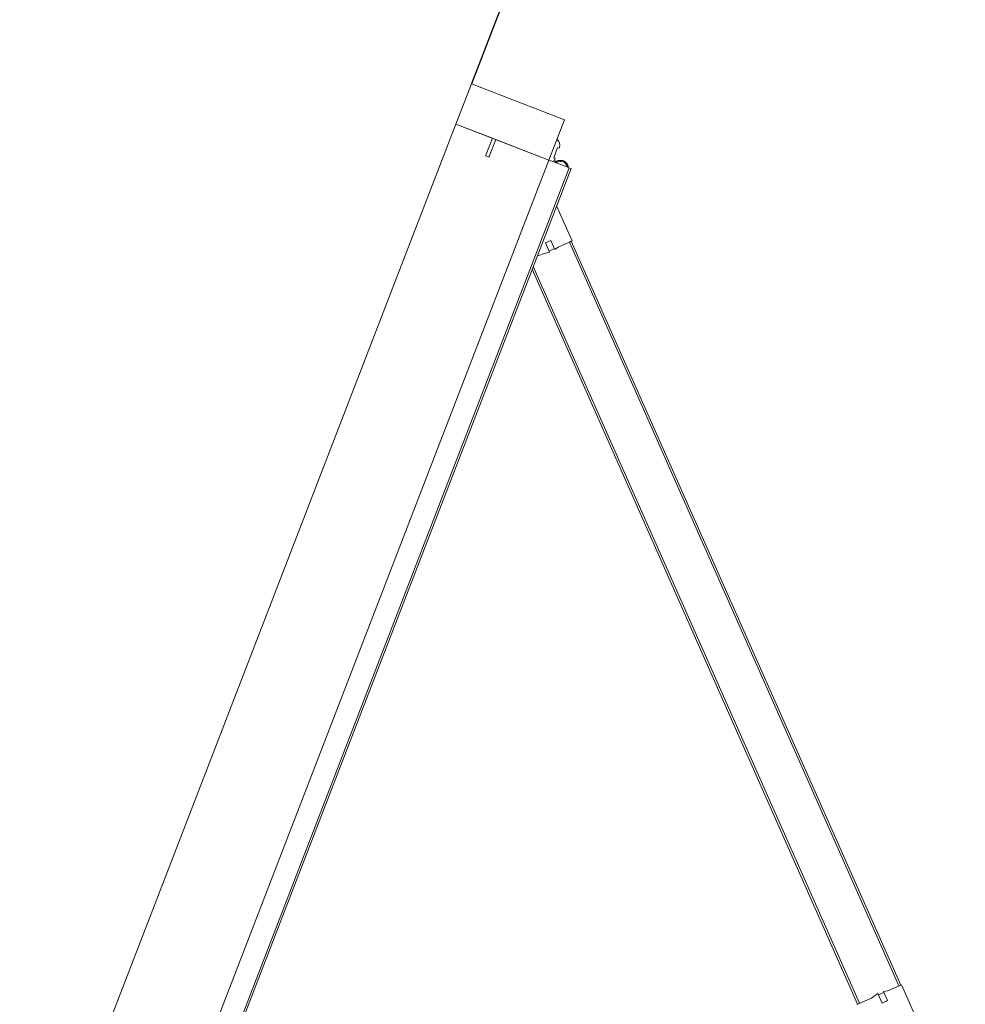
# Model space of a CAD drawing. Header units: millimetres. Extents: x 1512 to 2105, y 794 to 1149.
# Tile 57 of 256: x 1716.478 to 1717.442, y 867.901 to 868.905. Entities that reach past the tile are written whole.
import ezdxf

# ---------------------------------------------------------------- set-up
doc = ezdxf.new("R2010")
doc.units = ezdxf.units.MM
doc.layers.add('A-DOOR', color=31, linetype='Continuous', lineweight=9)
doc.layers.add('A-WALL', color=113, linetype='Continuous', lineweight=9)

# ---------------------------------------------------------------- blocks, each defined once
blk = doc.blocks.new('5-panel_Bi-fold_external_door_10806 - Type 1-V8-اول')
at = {"layer": 'A-DOOR'}
for p, q in [((-1.6227, 0.7434), (-1.6764, 0.6897)), ((-1.6757, 0.689), (-2.262, 0.1027)), ((-1.6743, 0.6876), (-2.2606, 0.1012)), ((-1.6764, 0.6897), (-1.6652, 0.6785)), ((-1.6757, 0.689), (-1.6743, 0.6876)), ((-1.6652, 0.6785), (-1.6632, 0.675)), ((-1.6632, 0.675), (-1.6561, 0.6821)), ((-1.6624, 0.6757), (-1.6582, 0.6715)), ((-1.6518, 0.6779), (-1.6592, 0.6705)), ((-1.6561, 0.6821), (-1.6518, 0.6779)), ((-1.6592, 0.6705), (-1.6526, 0.6659)), ((-1.6526, 0.6659), (-1.641, 0.6543)), ((-1.6432, 0.6565), (-2.2239, 0.0757)), ((-1.6417, 0.655), (-2.2211, 0.0757)), ((-1.6432, 0.6565), (-1.6417, 0.655)), ((-2.2627, 0.1034), (-2.2904, 0.0757)), ((-2.2516, 0.0922), (-2.2627, 0.1034)), ((-2.2606, 0.1012), (-2.262, 0.1027)), ((-2.248, 0.0901), (-2.2516, 0.0922)), ((-2.2551, 0.083), (-2.248, 0.0901)), ((-2.2509, 0.0788), (-2.2551, 0.083)), ((-2.2435, 0.0861), (-2.2509, 0.0788)), ((-2.2445, 0.0851), (-2.2488, 0.0894)), ((-2.2389, 0.0796), (-2.2435, 0.0861)), ((2.581, 0.0759), (-2.331, 0.0759)), ((-2.331, 0.0755), (-2.331, 0.0759)), ((-2.331, 0.0743), (-2.331, 0.0755)), ((-2.331, 0.0737), (-2.331, 0.0743)), ((2.581, 0.0737), (-2.331, 0.0737)), ((-2.331, 0.0693), (-2.331, 0.0737)), ((-2.2351, 0.0757), (-2.2389, 0.0796)), ((-2.331, 0.0538), (-2.331, 0.0693)), ((-2.331, 0.0516), (-2.375, 0.0516)), ((-2.375, 0.0516), (-2.375, -0.05)), ((-2.3461, 0.0569), (-2.3469, 0.0569)), ((-2.3461, 0.0569), (-2.3469, 0.0569)), ((-2.3461, 0.0553), (-2.3461, 0.0569)), ((-2.3461, 0.0553), (-2.3461, 0.0569)), ((-2.335, 0.0553), (-2.3461, 0.0553)), ((-2.331, 0.0569), (-2.335, 0.0569)), ((-2.335, 0.0569), (-2.335, 0.0553)), ((-2.3325, 0.0594), (-2.3325, 0.0569)), ((-2.3325, 0.0594), (-2.3325, 0.0569)), ((-2.3325, 0.0594), (-2.3325, 0.0569)), ((-2.3325, 0.0594), (-2.3325, 0.0569)), ((-2.331, 0.0516), (-2.331, 0.0538)), ((-2.331, -0.05), (-2.331, 0.0516)), ((-2.331, 0.0516), (2.581, 0.0516)), ((-2.331, -0.0065), (-2.331, 0.0516)), ((-2.3125, -0.0065), (-2.331, -0.0065)), ((-2.312, -0.0097), (-2.312, -0.007)), ((-2.331, -0.05), (-2.331, -0.0102)), ((-2.331, -0.0102), (-2.3125, -0.0102)), ((-2.375, -0.05), (-2.331, -0.05)), ((-2.331, -0.05), (2.581, -0.05))]:
    blk.add_line(p, q, dxfattribs=at)
at = {"layer": 'A-DOOR', "flags": 128}
blk.add_lwpolyline([(-2.3312, 0.0727), (-2.3315, 0.0725), (-2.3317, 0.0724), (-2.332, 0.0722), (-2.3323, 0.072), (-2.3325, 0.0718), (-2.3328, 0.0716), (-2.333, 0.0714), (-2.3332, 0.0712), (-2.3335, 0.0709), (-2.3337, 0.0707), (-2.3339, 0.0704), (-2.3341, 0.0702), (-2.3342, 0.0699), (-2.3344, 0.0696), (-2.3346, 0.0694), (-2.3347, 0.0691), (-2.3348, 0.0688), (-2.335, 0.0685), (-2.3351, 0.0682), (-2.3352, 0.0679), (-2.3352, 0.0676), (-2.3353, 0.0673), (-2.3354, 0.067), (-2.3354, 0.0666), (-2.3355, 0.0663), (-2.3355, 0.066), (-2.3355, 0.0657), (-2.3355, 0.0654), (-2.3355, 0.065), (-2.3355, 0.0647), (-2.3354, 0.0644), (-2.3354, 0.0641), (-2.3353, 0.0638), (-2.3352, 0.0635), (-2.3351, 0.0632), (-2.335, 0.0629), (-2.3349, 0.0626), (-2.3348, 0.0623), (-2.3346, 0.062), (-2.3345, 0.0617), (-2.3343, 0.0614), (-2.3342, 0.0612), (-2.334, 0.0609), (-2.3338, 0.0606), (-2.3336, 0.0604), (-2.3334, 0.0602), (-2.3331, 0.0599), (-2.3329, 0.0597), (-2.3327, 0.0595), (-2.3324, 0.0593), (-2.3322, 0.0591), (-2.3319, 0.0589), (-2.3316, 0.0587), (-2.3313, 0.0586), (-2.3311, 0.0584)], dxfattribs=at)
blk.add_lwpolyline([(-2.3312, 0.0727), (-2.3315, 0.0725), (-2.3317, 0.0724), (-2.332, 0.0722), (-2.3323, 0.072), (-2.3325, 0.0718), (-2.3328, 0.0716), (-2.333, 0.0714), (-2.3332, 0.0712), (-2.3335, 0.0709), (-2.3337, 0.0707), (-2.3339, 0.0704), (-2.3341, 0.0702), (-2.3342, 0.0699), (-2.3344, 0.0696), (-2.3346, 0.0694), (-2.3347, 0.0691), (-2.3348, 0.0688), (-2.335, 0.0685), (-2.3351, 0.0682), (-2.3352, 0.0679), (-2.3352, 0.0676), (-2.3353, 0.0673), (-2.3354, 0.067), (-2.3354, 0.0666), (-2.3355, 0.0663), (-2.3355, 0.066), (-2.3355, 0.0657), (-2.3355, 0.0654), (-2.3355, 0.065), (-2.3355, 0.0647), (-2.3354, 0.0644), (-2.3354, 0.0641), (-2.3353, 0.0638), (-2.3352, 0.0635), (-2.3351, 0.0632), (-2.335, 0.0629), (-2.3349, 0.0626), (-2.3348, 0.0623), (-2.3346, 0.062), (-2.3345, 0.0617), (-2.3343, 0.0614), (-2.3342, 0.0612), (-2.334, 0.0609), (-2.3338, 0.0606), (-2.3336, 0.0604), (-2.3334, 0.0602), (-2.3331, 0.0599), (-2.3329, 0.0597), (-2.3327, 0.0595), (-2.3324, 0.0593), (-2.3322, 0.0591), (-2.3319, 0.0589), (-2.3316, 0.0587), (-2.3313, 0.0586), (-2.3311, 0.0584)], dxfattribs=at)
blk.add_lwpolyline([(-2.3312, 0.0727), (-2.3315, 0.0725), (-2.3317, 0.0724), (-2.332, 0.0722), (-2.3323, 0.072), (-2.3325, 0.0718), (-2.3328, 0.0716), (-2.333, 0.0714), (-2.3332, 0.0712), (-2.3335, 0.0709), (-2.3337, 0.0707), (-2.3339, 0.0704), (-2.3341, 0.0702), (-2.3342, 0.0699), (-2.3344, 0.0696), (-2.3346, 0.0694), (-2.3347, 0.0691), (-2.3348, 0.0688), (-2.335, 0.0685), (-2.3351, 0.0682), (-2.3352, 0.0679), (-2.3352, 0.0676), (-2.3353, 0.0673), (-2.3354, 0.067), (-2.3354, 0.0666), (-2.3355, 0.0663), (-2.3355, 0.066), (-2.3355, 0.0657), (-2.3355, 0.0654), (-2.3355, 0.065), (-2.3355, 0.0647), (-2.3354, 0.0644), (-2.3354, 0.0641), (-2.3353, 0.0638), (-2.3352, 0.0635), (-2.3351, 0.0632), (-2.335, 0.0629), (-2.3349, 0.0626), (-2.3348, 0.0623), (-2.3346, 0.062), (-2.3345, 0.0617), (-2.3343, 0.0614), (-2.3342, 0.0612), (-2.334, 0.0609), (-2.3338, 0.0606), (-2.3336, 0.0604), (-2.3334, 0.0602), (-2.3331, 0.0599), (-2.3329, 0.0597), (-2.3327, 0.0595), (-2.3324, 0.0593), (-2.3322, 0.0591), (-2.3319, 0.0589), (-2.3316, 0.0587), (-2.3313, 0.0586), (-2.3311, 0.0584)], dxfattribs=at)
blk.add_lwpolyline([(-2.3312, 0.0727), (-2.3315, 0.0725), (-2.3317, 0.0724), (-2.332, 0.0722), (-2.3323, 0.072), (-2.3325, 0.0718), (-2.3328, 0.0716), (-2.333, 0.0714), (-2.3332, 0.0712), (-2.3335, 0.0709), (-2.3337, 0.0707), (-2.3339, 0.0704), (-2.3341, 0.0702), (-2.3342, 0.0699), (-2.3344, 0.0696), (-2.3346, 0.0694), (-2.3347, 0.0691), (-2.3348, 0.0688), (-2.335, 0.0685), (-2.3351, 0.0682), (-2.3352, 0.0679), (-2.3352, 0.0676), (-2.3353, 0.0673), (-2.3354, 0.067), (-2.3354, 0.0666), (-2.3355, 0.0663), (-2.3355, 0.066), (-2.3355, 0.0657), (-2.3355, 0.0654), (-2.3355, 0.065), (-2.3355, 0.0647), (-2.3354, 0.0644), (-2.3354, 0.0641), (-2.3353, 0.0638), (-2.3352, 0.0635), (-2.3351, 0.0632), (-2.335, 0.0629), (-2.3349, 0.0626), (-2.3348, 0.0623), (-2.3346, 0.062), (-2.3345, 0.0617), (-2.3343, 0.0614), (-2.3342, 0.0612), (-2.334, 0.0609), (-2.3338, 0.0606), (-2.3336, 0.0604), (-2.3334, 0.0602), (-2.3331, 0.0599), (-2.3329, 0.0597), (-2.3327, 0.0595), (-2.3324, 0.0593), (-2.3322, 0.0591), (-2.3319, 0.0589), (-2.3316, 0.0587), (-2.3313, 0.0586), (-2.3311, 0.0584)], dxfattribs=at)
blk.add_lwpolyline([(-2.3312, 0.0727), (-2.3315, 0.0725), (-2.3317, 0.0724), (-2.332, 0.0722), (-2.3323, 0.072), (-2.3325, 0.0718), (-2.3328, 0.0716), (-2.333, 0.0714), (-2.3332, 0.0712), (-2.3335, 0.0709), (-2.3337, 0.0707), (-2.3339, 0.0704), (-2.3341, 0.0702), (-2.3342, 0.0699), (-2.3344, 0.0696), (-2.3346, 0.0694), (-2.3347, 0.0691), (-2.3348, 0.0688), (-2.335, 0.0685), (-2.3351, 0.0682), (-2.3352, 0.0679), (-2.3352, 0.0676), (-2.3353, 0.0673), (-2.3354, 0.067), (-2.3354, 0.0666), (-2.3355, 0.0663), (-2.3355, 0.066), (-2.3355, 0.0657), (-2.3355, 0.0654), (-2.3355, 0.065), (-2.3355, 0.0647), (-2.3354, 0.0644), (-2.3354, 0.0641), (-2.3353, 0.0638), (-2.3352, 0.0635), (-2.3351, 0.0632), (-2.335, 0.0629), (-2.3349, 0.0626), (-2.3348, 0.0623), (-2.3346, 0.062), (-2.3345, 0.0617), (-2.3343, 0.0614), (-2.3342, 0.0612), (-2.334, 0.0609), (-2.3338, 0.0606), (-2.3336, 0.0604), (-2.3334, 0.0602), (-2.3331, 0.0599), (-2.3329, 0.0597), (-2.3327, 0.0595), (-2.3324, 0.0593), (-2.3322, 0.0591), (-2.3319, 0.0589), (-2.3316, 0.0587), (-2.3313, 0.0586), (-2.3311, 0.0584)], dxfattribs=at)
blk.add_lwpolyline([(-2.3312, 0.0727), (-2.3315, 0.0725), (-2.3317, 0.0724), (-2.332, 0.0722), (-2.3323, 0.072), (-2.3325, 0.0718), (-2.3328, 0.0716), (-2.333, 0.0714), (-2.3332, 0.0712), (-2.3335, 0.0709), (-2.3337, 0.0707), (-2.3339, 0.0704), (-2.3341, 0.0702), (-2.3342, 0.0699), (-2.3344, 0.0696), (-2.3346, 0.0694), (-2.3347, 0.0691), (-2.3348, 0.0688), (-2.335, 0.0685), (-2.3351, 0.0682), (-2.3352, 0.0679), (-2.3352, 0.0676), (-2.3353, 0.0673), (-2.3354, 0.067), (-2.3354, 0.0666), (-2.3355, 0.0663), (-2.3355, 0.066), (-2.3355, 0.0657), (-2.3355, 0.0654), (-2.3355, 0.065), (-2.3355, 0.0647), (-2.3354, 0.0644), (-2.3354, 0.0641), (-2.3353, 0.0638), (-2.3352, 0.0635), (-2.3351, 0.0632), (-2.335, 0.0629), (-2.3349, 0.0626), (-2.3348, 0.0623), (-2.3346, 0.062), (-2.3345, 0.0617), (-2.3343, 0.0614), (-2.3342, 0.0612), (-2.334, 0.0609), (-2.3338, 0.0606), (-2.3336, 0.0604), (-2.3334, 0.0602), (-2.3331, 0.0599), (-2.3329, 0.0597), (-2.3327, 0.0595), (-2.3324, 0.0593), (-2.3322, 0.0591), (-2.3319, 0.0589), (-2.3316, 0.0587), (-2.3313, 0.0586), (-2.3311, 0.0584)], dxfattribs=at)
blk.add_lwpolyline([(-2.3312, 0.0727), (-2.3315, 0.0725), (-2.3317, 0.0724), (-2.332, 0.0722), (-2.3323, 0.072), (-2.3325, 0.0718), (-2.3328, 0.0716), (-2.333, 0.0714), (-2.3332, 0.0712), (-2.3335, 0.0709), (-2.3337, 0.0707), (-2.3339, 0.0704), (-2.3341, 0.0702), (-2.3342, 0.0699), (-2.3344, 0.0696), (-2.3346, 0.0694), (-2.3347, 0.0691), (-2.3348, 0.0688), (-2.335, 0.0685), (-2.3351, 0.0682), (-2.3352, 0.0679), (-2.3352, 0.0676), (-2.3353, 0.0673), (-2.3354, 0.067), (-2.3354, 0.0666), (-2.3355, 0.0663), (-2.3355, 0.066), (-2.3355, 0.0657), (-2.3355, 0.0654), (-2.3355, 0.065), (-2.3355, 0.0647), (-2.3354, 0.0644), (-2.3354, 0.0641), (-2.3353, 0.0638), (-2.3352, 0.0635), (-2.3351, 0.0632), (-2.335, 0.0629), (-2.3349, 0.0626), (-2.3348, 0.0623), (-2.3346, 0.062), (-2.3345, 0.0617), (-2.3343, 0.0614), (-2.3342, 0.0612), (-2.334, 0.0609), (-2.3338, 0.0606), (-2.3336, 0.0604), (-2.3334, 0.0602), (-2.3331, 0.0599), (-2.3329, 0.0597), (-2.3327, 0.0595), (-2.3324, 0.0593), (-2.3322, 0.0591), (-2.3319, 0.0589), (-2.3316, 0.0587), (-2.3313, 0.0586), (-2.3311, 0.0584)], dxfattribs=at)
blk.add_lwpolyline([(-2.3312, 0.0727), (-2.3315, 0.0725), (-2.3317, 0.0724), (-2.332, 0.0722), (-2.3323, 0.072), (-2.3325, 0.0718), (-2.3328, 0.0716), (-2.333, 0.0714), (-2.3332, 0.0712), (-2.3335, 0.0709), (-2.3337, 0.0707), (-2.3339, 0.0704), (-2.3341, 0.0702), (-2.3342, 0.0699), (-2.3344, 0.0696), (-2.3346, 0.0694), (-2.3347, 0.0691), (-2.3348, 0.0688), (-2.335, 0.0685), (-2.3351, 0.0682), (-2.3352, 0.0679), (-2.3352, 0.0676), (-2.3353, 0.0673), (-2.3354, 0.067), (-2.3354, 0.0666), (-2.3355, 0.0663), (-2.3355, 0.066), (-2.3355, 0.0657), (-2.3355, 0.0654), (-2.3355, 0.065), (-2.3355, 0.0647), (-2.3354, 0.0644), (-2.3354, 0.0641), (-2.3353, 0.0638), (-2.3352, 0.0635), (-2.3351, 0.0632), (-2.335, 0.0629), (-2.3349, 0.0626), (-2.3348, 0.0623), (-2.3346, 0.062), (-2.3345, 0.0617), (-2.3343, 0.0614), (-2.3342, 0.0612), (-2.334, 0.0609), (-2.3338, 0.0606), (-2.3336, 0.0604), (-2.3334, 0.0602), (-2.3331, 0.0599), (-2.3329, 0.0597), (-2.3327, 0.0595), (-2.3324, 0.0593), (-2.3322, 0.0591), (-2.3319, 0.0589), (-2.3316, 0.0587), (-2.3313, 0.0586), (-2.3311, 0.0584)], dxfattribs=at)
at = {"layer": 'A-DOOR'}
for centre, radius, start, end in [((-2.3275, 0.0656), 0.007, 124.641, 235.359), ((-2.3469, 0.0499), 0.007, 90, 159.7478), ((-2.3469, 0.0499), 0.007, 90, 159.7478), ((-2.353, 0.0521), 0.0005, 159.7478, 270), ((-2.353, 0.0521), 0.0005, 159.7478, 270), ((-2.3275, 0.0656), 0.008, 231.3178, 244.0452), ((-2.3275, 0.0656), 0.008, 231.3178, 244.0452), ((-2.3275, 0.0656), 0.008, 231.3178, 244.0452), ((-2.3275, 0.0656), 0.008, 231.3178, 244.0452), ((-2.3125, -0.007), 0.0005, 0, 90), ((-2.3125, -0.0097), 0.0005, 270, 0)]:
    blk.add_arc(centre, radius, start, end, dxfattribs=at)

msp = doc.modelspace()

# ---------------------------------------------------------------- linework, layer by layer
at = {"layer": 'A-WALL', "lineweight": 25}
msp.add_line((1722.8041, 884.0358), (1716.9385, 868.8393), dxfattribs=at)

# ---------------------------------------------------------------- block references
at = {"layer": 'A-DOOR', "rotation": 248.8941701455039}
msp.add_blockref('5-panel_Bi-fold_external_door_10806 - Type 1-V8-اول', (1716.1299, 866.6056), dxfattribs=at)

doc.saveas('drawing.dxf')
